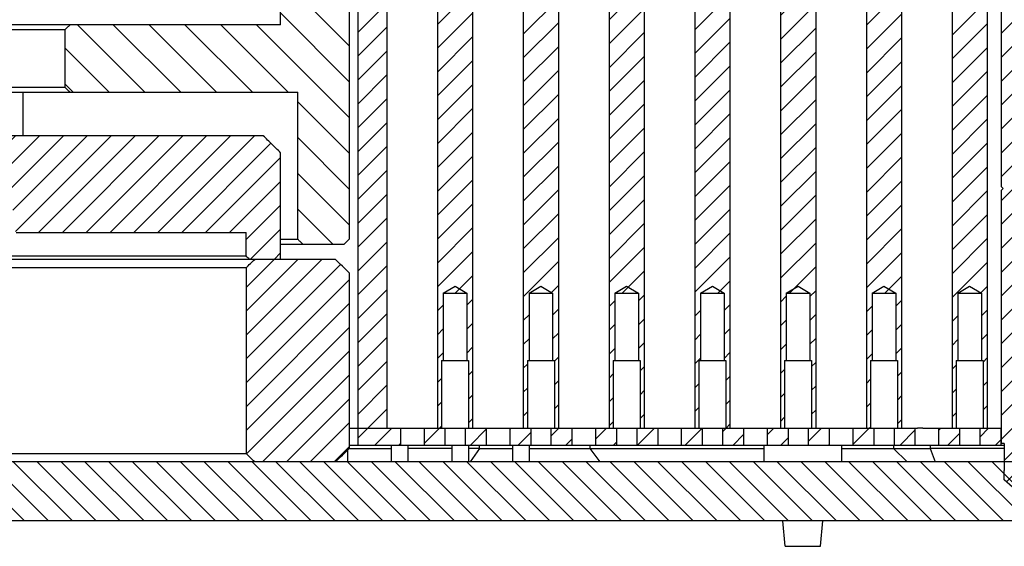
# Model space of a CAD drawing. Extents: x -1809 to 6113, y -4129 to 1471.
# Tile 119 of 197: x 3218 to 3276, y -2824 to -2793. Entities that reach past the tile are written whole.
import ezdxf

# ---------------------------------------------------------------- set-up
doc = ezdxf.new("R2010")
doc.units = 0
doc.linetypes.add('DASHED', pattern=[15, 7, -8])
doc.layers.get('0').update_dxf_attribs({"linetype": 'CONTINUOUS'})
doc.layers.add('1', color=7, linetype='CONTINUOUS')
pattern_1 = [(225, (-1117.57, -6668.1354), (0.70710678, -0.70710678), [])]

# ---------------------------------------------------------------- blocks, each defined once
blk = doc.blocks.new('Z-STACK', base_point=(-660.966, -2918.356))
at = {"linetype": 'CONTINUOUS'}
h = blk.add_hatch(dxfattribs=at)
h.set_pattern_fill('USER', color=1, angle=225, pattern_type=0)
h.set_pattern_definition(pattern_1)
h.paths.add_polyline_path([(3275.681, -2770.393), (3275.931, -2770.143), (3275.931, -2769.243), (3276.081, -2769.243), (3276.081, -2769.093), (3276.081, -2769.043), (3276.081, -2768.093), (3276.081, -2767.476), (3276.581, -2767.043), (3277.081, -2767.476), (3277.081, -2768.343), (3277.081, -2769.043), (3277.081, -2769.093), (3277.081, -2769.243), (3277.231, -2769.243), (3277.231, -2770.143), (3277.481, -2770.393), (3277.481, -2770.543), (3277.281, -2770.543), (3277.231, -2770.543), (3277.231, -2771.343), (3277.231, -2784.243), (3277.131, -2784.343), (3277.231, -2784.443), (3277.231, -2802.743), (3277.131, -2802.843), (3277.231, -2802.943), (3277.231, -2808.359), (3277.231, -2809.159), (3277.231, -2815.343), (3277.231, -2816.143), (3277.231, -2817.043), (3277.231, -2817.943), (3277.081, -2817.943), (3277.081, -2818.043), (3277.081, -2818.543), (3277.081, -2818.993), (3277.081, -2819.043), (3277.081, -2819.793), (3277.081, -2820.11), (3276.581, -2820.543), (3276.081, -2820.11), (3276.081, -2819.543), (3276.081, -2819.043), (3276.081, -2818.743), (3276.081, -2818.543), (3276.081, -2818.043), (3276.081, -2817.943), (3275.931, -2817.943), (3275.931, -2817.043), (3275.931, -2816.143), (3275.931, -2815.343), (3275.931, -2809.159), (3275.931, -2808.359), (3275.931, -2802.943), (3276.031, -2802.843), (3275.931, -2802.743), (3275.931, -2784.443), (3276.031, -2784.343), (3275.931, -2784.243), (3275.931, -2771.343), (3275.931, -2770.543), (3275.881, -2770.543), (3275.681, -2770.543)])
h = blk.add_hatch(dxfattribs=at)
h.set_pattern_fill('USER', color=1, angle=225, pattern_type=0)
h.set_pattern_definition(pattern_1)
h.paths.add_polyline_path([(3238.285, -2771.343), (3238.356, -2771.343), (3239.521, -2771.343), (3239.521, -2817.043), (3237.801, -2817.043), (3237.801, -2774.643), (3237.727, -2774.643), (3237.478, -2774.643), (3237.35, -2774.643), (3237.293, -2774.643), (3237.053, -2774.643), (3236.312, -2774.643), (3236.05, -2774.643), (3235.78, -2774.643), (3233.758, -2774.643), (3233.323, -2774.643), (3233.323, -2771.343), (3237.053, -2771.343), (3237.407, -2771.343), (3237.478, -2771.343)])
h = blk.add_hatch(dxfattribs=at)
h.set_pattern_fill('USER', color=1, angle=225, pattern_type=0)
h.set_pattern_definition(pattern_1)
h.paths.add_polyline_path([(3242.861, -2775.343), (3242.861, -2778.643), (3244.261, -2778.643), (3244.261, -2775.343), (3244.361, -2775.343), (3244.361, -2771.343), (3244.601, -2771.343), (3244.601, -2817.043), (3244.361, -2817.043), (3244.361, -2813.043), (3244.261, -2813.043), (3244.261, -2809.043), (3242.861, -2809.043), (3242.861, -2813.043), (3242.761, -2813.043), (3242.761, -2817.043), (3242.521, -2817.043), (3242.521, -2771.343), (3242.761, -2771.343), (3242.761, -2775.343)])
h = blk.add_hatch(dxfattribs=at)
h.set_pattern_fill('USER', color=1, angle=225, pattern_type=0)
h.set_pattern_definition(pattern_1)
h.paths.add_polyline_path([(3249.681, -2817.043), (3249.681, -2771.343), (3249.441, -2771.343), (3249.441, -2775.343), (3249.341, -2775.343), (3249.341, -2778.643), (3247.941, -2778.643), (3247.941, -2775.343), (3247.841, -2775.343), (3247.841, -2771.343), (3247.601, -2771.343), (3247.601, -2817.043), (3247.841, -2817.043), (3247.841, -2813.043), (3247.941, -2813.043), (3247.941, -2809.043), (3249.341, -2809.043), (3249.341, -2813.043), (3249.441, -2813.043), (3249.441, -2817.043)])
h = blk.add_hatch(dxfattribs=at)
h.set_pattern_fill('USER', color=1, angle=225, pattern_type=0)
h.set_pattern_definition(pattern_1)
h.paths.add_polyline_path([(3254.421, -2809.043), (3254.421, -2813.043), (3254.521, -2813.043), (3254.521, -2817.043), (3254.761, -2817.043), (3254.761, -2771.343), (3254.521, -2771.343), (3254.521, -2775.343), (3254.421, -2775.343), (3254.421, -2778.643), (3253.021, -2778.643), (3253.021, -2775.343), (3252.921, -2775.343), (3252.921, -2771.343), (3252.681, -2771.343), (3252.681, -2817.043), (3252.921, -2817.043), (3252.921, -2813.043), (3253.021, -2813.043), (3253.021, -2809.043)])
h = blk.add_hatch(dxfattribs=at)
h.set_pattern_fill('USER', color=1, angle=225, pattern_type=0)
h.set_pattern_definition(pattern_1)
h.paths.add_polyline_path([(3258.001, -2817.043), (3258.001, -2813.043), (3258.101, -2813.043), (3258.101, -2809.043), (3259.501, -2809.043), (3259.501, -2813.043), (3259.601, -2813.043), (3259.601, -2817.043), (3259.841, -2817.043), (3259.841, -2771.343), (3259.601, -2771.343), (3259.601, -2775.343), (3259.501, -2775.343), (3259.501, -2778.643), (3258.101, -2778.643), (3258.101, -2775.343), (3258.001, -2775.343), (3258.001, -2771.343), (3257.761, -2771.343), (3257.761, -2817.043)])
h = blk.add_hatch(dxfattribs=at)
h.set_pattern_fill('USER', color=1, angle=225, pattern_type=0)
h.set_pattern_definition(pattern_1)
h.paths.add_polyline_path([(3264.581, -2809.043), (3264.581, -2813.043), (3264.681, -2813.043), (3264.681, -2817.043), (3264.921, -2817.043), (3264.921, -2771.343), (3264.681, -2771.343), (3264.681, -2775.343), (3264.581, -2775.343), (3264.581, -2778.643), (3263.181, -2778.643), (3263.181, -2775.343), (3263.081, -2775.343), (3263.081, -2771.343), (3262.841, -2771.343), (3262.841, -2817.043), (3263.081, -2817.043), (3263.081, -2813.043), (3263.181, -2813.043), (3263.181, -2809.043)])
h = blk.add_hatch(dxfattribs=at)
h.set_pattern_fill('USER', color=1, angle=225, pattern_type=0)
h.set_pattern_definition(pattern_1)
h.paths.add_polyline_path([(3268.161, -2817.043), (3267.921, -2817.043), (3267.921, -2771.343), (3268.161, -2771.343), (3268.161, -2775.343), (3268.261, -2775.343), (3268.261, -2778.643), (3269.661, -2778.643), (3269.661, -2775.343), (3269.761, -2775.343), (3269.761, -2771.343), (3270.001, -2771.343), (3270.001, -2817.043), (3269.761, -2817.043), (3269.761, -2813.043), (3269.661, -2813.043), (3269.661, -2809.043), (3268.261, -2809.043), (3268.261, -2813.043), (3268.161, -2813.043)])
h = blk.add_hatch(dxfattribs=at)
h.set_pattern_fill('USER', color=1, angle=225, pattern_type=0)
h.set_pattern_definition(pattern_1)
h.paths.add_polyline_path([(3275.081, -2817.043), (3275.081, -2771.343), (3274.841, -2771.343), (3274.841, -2775.343), (3274.741, -2775.343), (3274.741, -2778.643), (3273.341, -2778.643), (3273.341, -2775.343), (3273.241, -2775.343), (3273.241, -2771.343), (3273.001, -2771.343), (3273.001, -2817.043), (3273.241, -2817.043), (3273.241, -2813.043), (3273.341, -2813.043), (3273.341, -2809.043), (3274.741, -2809.043), (3274.741, -2813.043), (3274.841, -2813.043), (3274.841, -2817.043)])
h = blk.add_hatch(dxfattribs=at)
h.set_pattern_fill('USER', color=4, scale=1.5, angle=135, pattern_type=0)
h.set_pattern_definition([(135, (-1117.57, -6668.1354), (-1.06066017, -1.06066017), [])])
edge = h.paths.add_edge_path()
edge.add_line((3236.987, -2776.143), (3236.312, -2776.143))
edge.add_line((3236.312, -2776.143), (3236.05, -2776.143))
edge.add_line((3236.05, -2776.143), (3235.78, -2776.143))
edge.add_line((3235.78, -2776.143), (3233.758, -2776.143))
edge.add_line((3233.758, -2776.143), (3233.527, -2776.143))
edge.add_spline(control_points=[(3233.527, -2776.143), (3233.476, -2776.193), (3233.374, -2776.293), (3233.272, -2776.393), (3233.221, -2776.443)], knot_values=[0, 0, 0, 0, 0.214121, 0.428241, 0.428241, 0.428241, 0.428241], degree=3, periodic=0)
edge.add_line((3233.221, -2776.443), (3233.221, -2793.143))
edge.add_line((3233.221, -2793.143), (3220.754, -2793.143))
edge.add_spline(control_points=[(3220.754, -2793.143), (3220.703, -2793.193), (3220.6, -2793.293), (3220.497, -2793.393), (3220.446, -2793.443)], knot_values=[0, 0, 0, 0, 0.214881, 0.429761, 0.429761, 0.429761, 0.429761], degree=3, periodic=0)
edge.add_line((3220.446, -2793.443), (3220.446, -2796.843))
edge.add_spline(control_points=[(3220.446, -2796.843), (3220.497, -2796.893), (3220.6, -2796.993), (3220.703, -2797.093), (3220.754, -2797.143)], knot_values=[0, 0, 0, 0, 0.214881, 0.429761, 0.429761, 0.429761, 0.429761], degree=3, periodic=0)
edge.add_line((3220.754, -2797.143), (3234.24, -2797.143))
edge.add_line((3234.24, -2797.143), (3234.24, -2805.843))
edge.add_spline(control_points=[(3234.24, -2805.843), (3234.291, -2805.893), (3234.392, -2805.993), (3234.494, -2806.093), (3234.545, -2806.143)], knot_values=[0, 0, 0, 0, 0.214074, 0.428148, 0.428148, 0.428148, 0.428148], degree=3, periodic=0)
edge.add_line((3234.545, -2806.143), (3236.987, -2806.143))
edge.add_spline(control_points=[(3236.987, -2806.143), (3237.038, -2806.093), (3237.14, -2805.993), (3237.242, -2805.893), (3237.293, -2805.843)], knot_values=[0, 0, 0, 0, 0.213956, 0.427912, 0.427912, 0.427912, 0.427912], degree=3, periodic=0)
edge.add_line((3237.293, -2805.843), (3237.293, -2776.443))
edge.add_spline(control_points=[(3237.293, -2776.443), (3237.242, -2776.393), (3237.14, -2776.293), (3237.038, -2776.193), (3236.987, -2776.143)], knot_values=[0, 0, 0, 0, 0.213956, 0.427912, 0.427912, 0.427912, 0.427912], degree=3, periodic=0)
h = blk.add_hatch(dxfattribs=at)
h.set_pattern_fill('USER', color=1, angle=-135, pattern_type=0)
h.set_pattern_definition([(-135, (-1117.57, -6668.1354), (0.70710678, -0.70710678), [])])
edge = h.paths.add_edge_path()
edge.add_line((3205.163, -2799.723), (3209.496, -2799.723))
edge.add_line((3209.496, -2799.723), (3209.708, -2799.723))
edge.add_line((3209.708, -2799.723), (3209.834, -2799.723))
edge.add_line((3209.834, -2799.723), (3210.345, -2799.723))
edge.add_line((3210.345, -2799.723), (3232.202, -2799.723))
edge.add_spline(control_points=[(3232.202, -2799.723), (3232.372, -2799.89), (3232.712, -2800.223), (3233.051, -2800.556), (3233.221, -2800.723)], knot_values=[0, 0, 0, 0, 0.713839, 1.427679, 1.427679, 1.427679, 1.427679], degree=3, periodic=0)
edge.add_line((3233.221, -2800.723), (3233.221, -2807.043))
edge.add_line((3233.221, -2807.043), (3231.693, -2807.043))
edge.add_line((3231.693, -2807.043), (3231.387, -2807.043))
edge.add_spline(control_points=[(3231.387, -2807.043), (3231.353, -2807.01), (3231.285, -2806.943), (3231.217, -2806.876), (3231.183, -2806.843)], knot_values=[0, 0, 0, 0, 0.142814, 0.285629, 0.285629, 0.285629, 0.285629], degree=3, periodic=0)
edge.add_line((3231.183, -2806.843), (3231.183, -2805.443))
edge.add_line((3231.183, -2805.443), (3217.571, -2805.443))
edge.add_spline(control_points=[(3217.571, -2805.443), (3217.536, -2805.41), (3217.468, -2805.343), (3217.399, -2805.276), (3217.365, -2805.243)], knot_values=[0, 0, 0, 0, 0.143422, 0.286844, 0.286844, 0.286844, 0.286844], degree=3, periodic=0)
edge.add_line((3217.365, -2805.243), (3217.365, -2803.473))
edge.add_line((3217.365, -2803.473), (3215.816, -2803.473))
edge.add_line((3215.816, -2803.473), (3215.598, -2803.473))
edge.add_spline(control_points=[(3215.598, -2803.473), (3215.558, -2803.439), (3215.477, -2803.372), (3215.395, -2803.306), (3215.354, -2803.273)], knot_values=[0, 0, 0, 0, 0.157716, 0.315429, 0.315429, 0.315429, 0.315429], degree=3, periodic=0)
edge.add_line((3215.354, -2803.273), (3215.354, -2801.973))
edge.add_line((3215.354, -2801.973), (3215.229, -2801.973))
edge.add_line((3215.229, -2801.973), (3215.116, -2801.973))
edge.add_line((3215.116, -2801.973), (3215.105, -2801.973))
edge.add_line((3215.105, -2801.973), (3214.227, -2801.973))
edge.add_line((3214.227, -2801.973), (3214.227, -2800.473))
edge.add_line((3214.227, -2800.473), (3211.805, -2800.473))
edge.add_line((3211.805, -2800.473), (3211.805, -2801.973))
edge.add_line((3211.805, -2801.973), (3210.916, -2801.973))
edge.add_line((3210.916, -2801.973), (3210.804, -2801.973))
edge.add_line((3210.804, -2801.973), (3210.678, -2801.973))
edge.add_line((3210.678, -2801.973), (3210.678, -2803.273))
edge.add_spline(control_points=[(3210.678, -2803.273), (3210.637, -2803.306), (3210.556, -2803.372), (3210.475, -2803.439), (3210.434, -2803.473)], knot_values=[0, 0, 0, 0, 0.157713, 0.315429, 0.315429, 0.315429, 0.315429], degree=3, periodic=0)
edge.add_line((3210.434, -2803.473), (3210.216, -2803.473))
edge.add_line((3210.216, -2803.473), (3210.145, -2803.473))
edge.add_line((3210.145, -2803.473), (3209.916, -2803.473))
edge.add_line((3209.916, -2803.473), (3208.345, -2803.473))
edge.add_line((3208.345, -2803.473), (3207.729, -2803.473))
edge.add_line((3207.729, -2803.473), (3207.017, -2803.473))
edge.add_line((3207.017, -2803.473), (3206.758, -2803.473))
edge.add_line((3206.758, -2803.473), (3206.345, -2803.473))
edge.add_line((3206.345, -2803.473), (3205.217, -2803.473))
edge.add_line((3205.217, -2803.473), (3205.163, -2803.473))
edge.add_spline(control_points=[(3205.163, -2803.473), (3205.128, -2803.44), (3205.058, -2803.373), (3204.989, -2803.306), (3204.954, -2803.273)], knot_values=[0, 0, 0, 0, 0.144383, 0.288766, 0.288766, 0.288766, 0.288766], degree=3, periodic=0)
edge.add_line((3204.954, -2803.273), (3204.954, -2799.923))
edge.add_spline(control_points=[(3204.954, -2799.923), (3204.989, -2799.89), (3205.058, -2799.823), (3205.128, -2799.756), (3205.163, -2799.723)], knot_values=[0, 0, 0, 0, 0.144383, 0.288766, 0.288766, 0.288766, 0.288766], degree=3, periodic=0)
h = blk.add_hatch(dxfattribs=at)
h.set_pattern_fill('USER', color=5, angle=225, pattern_type=0)
h.set_pattern_definition(pattern_1)
edge = h.paths.add_edge_path()
edge.add_line((3233.221, -2807.043), (3233.017, -2807.043))
edge.add_line((3233.017, -2807.043), (3231.693, -2807.043))
edge.add_spline(control_points=[(3231.693, -2807.043), (3231.608, -2807.126), (3231.438, -2807.293), (3231.268, -2807.46), (3231.183, -2807.543)], knot_values=[0, 0, 0, 0, 0.357023, 0.714046, 0.714046, 0.714046, 0.714046], degree=3, periodic=0)
edge.add_line((3231.183, -2807.543), (3231.183, -2818.543))
edge.add_spline(control_points=[(3231.183, -2818.543), (3231.268, -2818.626), (3231.438, -2818.793), (3231.608, -2818.96), (3231.693, -2819.043)], knot_values=[0, 0, 0, 0, 0.357023, 0.714046, 0.714046, 0.714046, 0.714046], degree=3, periodic=0)
edge.add_line((3231.693, -2819.043), (3236.479, -2819.043))
edge.add_spline(control_points=[(3236.479, -2819.043), (3236.614, -2818.91), (3236.886, -2818.643), (3237.157, -2818.376), (3237.293, -2818.243)], knot_values=[0, 0, 0, 0, 0.570578, 1.141156, 1.141156, 1.141156, 1.141156], degree=3, periodic=0)
edge.add_line((3237.293, -2818.243), (3237.293, -2807.843))
edge.add_spline(control_points=[(3237.293, -2807.843), (3237.157, -2807.71), (3236.886, -2807.443), (3236.614, -2807.176), (3236.479, -2807.043)], knot_values=[0, 0, 0, 0, 0.570578, 1.141156, 1.141156, 1.141156, 1.141156], degree=3, periodic=0)
edge.add_line((3236.479, -2807.043), (3233.221, -2807.043))
h = blk.add_hatch(dxfattribs=at)
h.set_pattern_fill('USER', color=1, angle=225, pattern_type=0)
h.set_pattern_definition(pattern_1)
h.paths.add_polyline_path([(3240.321, -2818.043), (3240.321, -2817.043), (3239.521, -2817.043), (3237.801, -2817.043), (3237.801, -2818.043)])
h = blk.add_hatch(dxfattribs=at)
h.set_pattern_fill('USER', color=1, angle=225, pattern_type=0)
h.set_pattern_definition(pattern_1)
h.paths.add_polyline_path([(3242.961, -2817.043), (3242.961, -2818.043), (3241.721, -2818.043), (3241.721, -2817.043), (3242.521, -2817.043), (3242.761, -2817.043)])
h = blk.add_hatch(dxfattribs=at)
h.set_pattern_fill('USER', color=1, angle=225, pattern_type=0)
h.set_pattern_definition(pattern_1)
h.paths.add_polyline_path([(3245.401, -2818.043), (3244.161, -2818.043), (3244.161, -2817.043), (3244.361, -2817.043), (3244.601, -2817.043), (3245.401, -2817.043)])
h = blk.add_hatch(dxfattribs=at)
h.set_pattern_fill('USER', color=1, angle=225, pattern_type=0)
h.set_pattern_definition(pattern_1)
h.paths.add_polyline_path([(3248.041, -2817.043), (3248.041, -2818.043), (3246.801, -2818.043), (3246.801, -2817.043), (3247.601, -2817.043), (3247.841, -2817.043)])
h = blk.add_hatch(dxfattribs=at)
h.set_pattern_fill('USER', color=1, angle=225, pattern_type=0)
h.set_pattern_definition(pattern_1)
h.paths.add_polyline_path([(3250.481, -2818.043), (3249.241, -2818.043), (3249.241, -2817.043), (3249.441, -2817.043), (3249.681, -2817.043), (3250.481, -2817.043)])
h = blk.add_hatch(dxfattribs=at)
h.set_pattern_fill('USER', color=1, angle=225, pattern_type=0)
h.set_pattern_definition(pattern_1)
h.paths.add_polyline_path([(3252.681, -2817.043), (3252.921, -2817.043), (3253.121, -2817.043), (3253.121, -2818.043), (3251.881, -2818.043), (3251.881, -2817.043)])
h = blk.add_hatch(dxfattribs=at)
h.set_pattern_fill('USER', color=1, angle=225, pattern_type=0)
h.set_pattern_definition(pattern_1)
h.paths.add_polyline_path([(3254.521, -2817.043), (3254.761, -2817.043), (3255.561, -2817.043), (3255.561, -2818.043), (3254.321, -2818.043), (3254.321, -2817.043)])
h = blk.add_hatch(dxfattribs=at)
h.set_pattern_fill('USER', color=1, angle=225, pattern_type=0)
h.set_pattern_definition(pattern_1)
h.paths.add_polyline_path([(3258.201, -2818.043), (3256.961, -2818.043), (3256.961, -2817.043), (3257.761, -2817.043), (3258.001, -2817.043), (3258.201, -2817.043)])
h = blk.add_hatch(dxfattribs=at)
h.set_pattern_fill('USER', color=1, angle=225, pattern_type=0)
h.set_pattern_definition(pattern_1)
h.paths.add_polyline_path([(3260.641, -2817.043), (3260.641, -2818.043), (3259.401, -2818.043), (3259.401, -2817.043), (3259.601, -2817.043), (3259.841, -2817.043)])
h = blk.add_hatch(dxfattribs=at)
h.set_pattern_fill('USER', color=1, angle=225, pattern_type=0)
h.set_pattern_definition(pattern_1)
h.paths.add_polyline_path([(3263.281, -2818.043), (3262.041, -2818.043), (3262.041, -2817.043), (3262.841, -2817.043), (3263.081, -2817.043), (3263.281, -2817.043)])
h = blk.add_hatch(dxfattribs=at)
h.set_pattern_fill('USER', color=1, angle=225, pattern_type=0)
h.set_pattern_definition(pattern_1)
h.paths.add_polyline_path([(3265.721, -2818.043), (3265.721, -2817.043), (3264.921, -2817.043), (3264.681, -2817.043), (3264.481, -2817.043), (3264.481, -2818.043)])
h = blk.add_hatch(dxfattribs=at)
h.set_pattern_fill('USER', color=1, angle=225, pattern_type=0)
h.set_pattern_definition(pattern_1)
h.paths.add_polyline_path([(3267.121, -2818.043), (3268.361, -2818.043), (3268.361, -2817.043), (3268.161, -2817.043), (3267.921, -2817.043), (3267.121, -2817.043)])
h = blk.add_hatch(dxfattribs=at)
h.set_pattern_fill('USER', color=1, angle=225, pattern_type=0)
h.set_pattern_definition(pattern_1)
h.paths.add_polyline_path([(3270.801, -2818.043), (3269.835, -2818.043), (3269.561, -2818.043), (3269.561, -2817.043), (3269.761, -2817.043), (3270.001, -2817.043), (3270.801, -2817.043)])
h = blk.add_hatch(dxfattribs=at)
h.set_pattern_fill('USER', color=1, angle=225, pattern_type=0)
h.set_pattern_definition(pattern_1)
h.paths.add_polyline_path([(3273.441, -2817.043), (3273.441, -2818.043), (3272.201, -2818.043), (3272.201, -2817.043), (3273.001, -2817.043), (3273.241, -2817.043)])
h = blk.add_hatch(dxfattribs=at)
h.set_pattern_fill('USER', color=1, angle=225, pattern_type=0)
h.set_pattern_definition(pattern_1)
h.paths.add_polyline_path([(3275.881, -2817.043), (3275.881, -2818.043), (3274.641, -2818.043), (3274.641, -2817.043), (3274.841, -2817.043), (3275.081, -2817.043)])
h = blk.add_hatch(dxfattribs=at)
h.set_pattern_fill('USER', color=3, angle=135, pattern_type=0)
h.set_pattern_definition([(135, (-1117.57, -6668.1354), (-0.70710678, -0.70710678), [])])
h.paths.add_polyline_path([(3010.9, -2819.043), (3010.497, -2819.043), (3009.59, -2819.043), (3009.59, -2822.543), (3287.032, -2822.543), (3287.032, -2819.043), (3286.126, -2819.043), (3285.723, -2819.043), (3282.161, -2819.043), (3281.161, -2819.043), (3280.779, -2819.043), (3279.993, -2819.043), (3279.621, -2819.043), (3279.521, -2819.043), (3279.499, -2819.043), (3278.921, -2819.043), (3278.621, -2819.043), (3277.081, -2819.043), (3276.993, -2819.043), (3276.503, -2819.043), (3276.081, -2819.043), (3274.819, -2819.043), (3273.711, -2819.043), (3273.011, -2819.043), (3272.809, -2819.043), (3272.452, -2819.043), (3272.255, -2819.043), (3272.002, -2819.043), (3270.335, -2819.043), (3266.457, -2819.043), (3266.052, -2819.043), (3265.332, -2819.043), (3264.907, -2819.043), (3264.877, -2819.043), (3264.157, -2819.043), (3263.436, -2819.043), (3263.407, -2819.043), (3262.982, -2819.043), (3262.261, -2819.043), (3261.857, -2819.043), (3252.163, -2819.043), (3251.88, -2819.043), (3244.655, -2819.043), (3244.45, -2819.043), (3244.166, -2819.043), (3243.24, -2819.043), (3240.4, -2819.043), (3240.116, -2819.043), (3236.479, -2819.043), (3231.693, -2819.043), (3220.517, -2819.043), (3218.964, -2819.043), (3210.397, -2819.043), (3209.895, -2819.043), (3205.998, -2819.043), (3205.508, -2819.043), (3201.007, -2819.043), (3197.479, -2819.043), (3195.615, -2819.043), (3195.412, -2819.043), (3192.407, -2819.043), (3192.191, -2819.043), (3156.63, -2819.043), (3156.629, -2819.043), (3152.379, -2819.043), (3151.914, -2819.043), (3151.909, -2819.043), (3148.311, -2819.043), (3139.994, -2819.043), (3139.993, -2819.043), (3104.432, -2819.043), (3104.216, -2819.043), (3101.211, -2819.043), (3101.008, -2819.043), (3099.144, -2819.043), (3095.616, -2819.043), (3091.114, -2819.043), (3090.625, -2819.043), (3086.728, -2819.043), (3086.226, -2819.043), (3077.658, -2819.043), (3076.106, -2819.043), (3064.93, -2819.043), (3060.144, -2819.043), (3056.223, -2819.043), (3052.456, -2819.043), (3052.173, -2819.043), (3044.743, -2819.043), (3044.46, -2819.043), (3027.334, -2819.043), (3026.334, -2819.043), (3026.288, -2819.043), (3024.621, -2819.043), (3024.368, -2819.043), (3024.171, -2819.043), (3023.814, -2819.043), (3023.611, -2819.043), (3020.566, -2819.043), (3020.119, -2819.043), (3019.63, -2819.043), (3017.124, -2819.043), (3016.63, -2819.043)])
at = {"color": 7, "linetype": 'CONTINUOUS'}
for p, q in [((3239.521, -2771.343), (3239.521, -2817.043)), ((3242.521, -2771.343), (3242.521, -2817.043)), ((3244.601, -2771.343), (3244.601, -2817.043)), ((3247.601, -2771.343), (3247.601, -2817.043)), ((3249.681, -2771.343), (3249.681, -2817.043)), ((3252.681, -2771.343), (3252.681, -2817.043)), ((3254.761, -2771.343), (3254.761, -2817.043)), ((3257.761, -2771.343), (3257.761, -2817.043)), ((3259.841, -2771.343), (3259.841, -2817.043)), ((3262.841, -2771.343), (3262.841, -2817.043)), ((3264.921, -2771.343), (3264.921, -2817.043)), ((3267.921, -2771.343), (3267.921, -2817.043)), ((3270.001, -2771.343), (3270.001, -2817.043)), ((3273.001, -2771.343), (3273.001, -2817.043)), ((3275.081, -2771.343), (3275.081, -2817.043)), ((3237.801, -2774.643), (3237.801, -2817.043)), ((3275.931, -2802.743), (3275.931, -2784.443)), ((3232.202, -2799.723), (3210.345, -2799.723)), ((3233.221, -2807.043), (3233.221, -2800.723)), ((3276.031, -2802.843), (3275.931, -2802.743)), ((3276.031, -2802.843), (3275.931, -2802.943)), ((3275.931, -2808.359), (3275.931, -2802.943)), ((3217.571, -2805.443), (3231.183, -2805.443)), ((3231.183, -2806.843), (3231.183, -2805.443)), ((3211.159, -2806.843), (3231.183, -2806.843)), ((3218.964, -2807.043), (3211.301, -2807.043)), ((3220.517, -2807.043), (3218.964, -2807.043)), ((3231.387, -2807.043), (3220.517, -2807.043)), ((3231.693, -2807.043), (3231.387, -2807.043)), ((3233.221, -2807.043), (3231.693, -2807.043)), ((3275.931, -2809.159), (3275.931, -2808.359)), ((3242.861, -2809.043), (3244.261, -2809.043)), ((3242.861, -2809.043), (3242.861, -2813.043)), ((3244.261, -2809.043), (3244.261, -2813.043)), ((3247.941, -2809.043), (3249.341, -2809.043)), ((3247.941, -2809.043), (3247.941, -2813.043)), ((3249.341, -2809.043), (3249.341, -2813.043)), ((3253.021, -2809.043), (3254.421, -2809.043)), ((3253.021, -2809.043), (3253.021, -2813.043)), ((3254.421, -2809.043), (3254.421, -2813.043)), ((3258.101, -2809.043), (3259.501, -2809.043)), ((3258.101, -2809.043), (3258.101, -2813.043)), ((3259.501, -2809.043), (3259.501, -2813.043)), ((3263.181, -2809.043), (3264.581, -2809.043)), ((3263.181, -2809.043), (3263.181, -2813.043)), ((3264.581, -2809.043), (3264.581, -2813.043)), ((3268.261, -2809.043), (3269.661, -2809.043)), ((3268.261, -2809.043), (3268.261, -2813.043)), ((3269.661, -2809.043), (3269.661, -2813.043)), ((3273.341, -2809.043), (3273.341, -2813.043)), ((3273.341, -2809.043), (3274.741, -2809.043)), ((3274.741, -2809.043), (3274.741, -2813.043)), ((3275.931, -2815.343), (3275.931, -2809.159)), ((3242.761, -2813.043), (3242.861, -2813.043)), ((3242.761, -2813.043), (3242.761, -2817.043)), ((3242.861, -2813.043), (3243.561, -2813.043)), ((3243.561, -2813.043), (3244.261, -2813.043)), ((3244.261, -2813.043), (3244.361, -2813.043)), ((3244.361, -2813.043), (3244.361, -2817.043)), ((3247.841, -2813.043), (3247.941, -2813.043)), ((3247.841, -2813.043), (3247.841, -2817.043)), ((3247.941, -2813.043), (3248.641, -2813.043)), ((3248.641, -2813.043), (3249.341, -2813.043)), ((3249.341, -2813.043), (3249.441, -2813.043)), ((3249.441, -2813.043), (3249.441, -2817.043)), ((3252.921, -2813.043), (3253.021, -2813.043)), ((3252.921, -2813.043), (3252.921, -2817.043)), ((3253.021, -2813.043), (3253.721, -2813.043)), ((3253.721, -2813.043), (3254.421, -2813.043)), ((3254.421, -2813.043), (3254.521, -2813.043)), ((3254.521, -2813.043), (3254.521, -2817.043)), ((3258.001, -2813.043), (3258.101, -2813.043)), ((3258.001, -2813.043), (3258.001, -2817.043)), ((3258.101, -2813.043), (3258.801, -2813.043)), ((3258.801, -2813.043), (3259.501, -2813.043)), ((3259.501, -2813.043), (3259.601, -2813.043)), ((3259.601, -2813.043), (3259.601, -2817.043)), ((3263.081, -2813.043), (3263.181, -2813.043)), ((3263.081, -2813.043), (3263.081, -2817.043)), ((3263.181, -2813.043), (3263.881, -2813.043)), ((3263.881, -2813.043), (3264.581, -2813.043)), ((3264.581, -2813.043), (3264.681, -2813.043)), ((3264.681, -2813.043), (3264.681, -2817.043)), ((3268.161, -2813.043), (3268.161, -2817.043)), ((3268.161, -2813.043), (3268.261, -2813.043)), ((3268.261, -2813.043), (3268.961, -2813.043)), ((3268.961, -2813.043), (3269.661, -2813.043)), ((3269.661, -2813.043), (3269.761, -2813.043)), ((3269.761, -2813.043), (3269.761, -2817.043)), ((3273.241, -2813.043), (3273.241, -2817.043)), ((3273.241, -2813.043), (3273.341, -2813.043)), ((3273.341, -2813.043), (3274.041, -2813.043)), ((3274.041, -2813.043), (3274.741, -2813.043)), ((3274.741, -2813.043), (3274.841, -2813.043)), ((3274.841, -2813.043), (3274.841, -2817.043)), ((3275.931, -2816.143), (3275.931, -2815.343)), ((3275.931, -2817.043), (3275.931, -2816.143)), ((3237.293, -2817.043), (3237.801, -2817.043)), ((3237.293, -2817.043), (3237.801, -2817.043)), ((3237.801, -2817.043), (3239.521, -2817.043)), ((3237.801, -2817.043), (3239.521, -2817.043)), ((3237.801, -2817.043), (3237.801, -2818.043)), ((3239.521, -2817.043), (3240.321, -2817.043)), ((3240.321, -2817.043), (3240.321, -2818.043)), ((3240.321, -2817.043), (3241.021, -2817.043)), ((3241.021, -2817.043), (3241.721, -2817.043)), ((3241.721, -2817.043), (3242.521, -2817.043)), ((3241.721, -2817.043), (3241.721, -2818.043)), ((3242.521, -2817.043), (3242.761, -2817.043)), ((3242.521, -2817.043), (3242.761, -2817.043)), ((3242.761, -2817.043), (3242.961, -2817.043)), ((3242.961, -2817.043), (3243.561, -2817.043)), ((3242.961, -2817.043), (3242.961, -2818.043)), ((3243.561, -2817.043), (3244.161, -2817.043)), ((3244.161, -2817.043), (3244.361, -2817.043)), ((3244.161, -2817.043), (3244.161, -2818.043)), ((3244.361, -2817.043), (3244.601, -2817.043)), ((3244.361, -2817.043), (3244.601, -2817.043)), ((3244.601, -2817.043), (3245.401, -2817.043)), ((3245.401, -2817.043), (3245.401, -2818.043)), ((3245.401, -2817.043), (3246.101, -2817.043)), ((3246.101, -2817.043), (3246.801, -2817.043)), ((3246.801, -2817.043), (3246.801, -2818.043)), ((3246.801, -2817.043), (3247.601, -2817.043)), ((3247.601, -2817.043), (3247.841, -2817.043)), ((3247.601, -2817.043), (3247.841, -2817.043)), ((3247.841, -2817.043), (3248.041, -2817.043)), ((3248.041, -2817.043), (3248.641, -2817.043)), ((3248.041, -2817.043), (3248.041, -2818.043)), ((3248.641, -2817.043), (3249.241, -2817.043)), ((3249.241, -2817.043), (3249.241, -2818.043)), ((3249.241, -2817.043), (3249.441, -2817.043)), ((3249.441, -2817.043), (3249.681, -2817.043)), ((3249.441, -2817.043), (3249.681, -2817.043)), ((3249.681, -2817.043), (3250.481, -2817.043)), ((3250.481, -2817.043), (3250.481, -2818.043)), ((3250.481, -2817.043), (3251.181, -2817.043)), ((3251.181, -2817.043), (3251.881, -2817.043)), ((3251.881, -2817.043), (3252.681, -2817.043)), ((3251.881, -2817.043), (3251.881, -2818.043)), ((3252.681, -2817.043), (3252.921, -2817.043)), ((3252.681, -2817.043), (3252.921, -2817.043)), ((3252.921, -2817.043), (3253.121, -2817.043)), ((3253.121, -2817.043), (3253.721, -2817.043)), ((3253.121, -2817.043), (3253.121, -2818.043)), ((3253.721, -2817.043), (3254.321, -2817.043)), ((3254.321, -2817.043), (3254.521, -2817.043)), ((3254.321, -2817.043), (3254.321, -2818.043)), ((3254.521, -2817.043), (3254.761, -2817.043)), ((3254.521, -2817.043), (3254.761, -2817.043)), ((3254.761, -2817.043), (3255.561, -2817.043)), ((3255.561, -2817.043), (3256.261, -2817.043)), ((3255.561, -2817.043), (3255.561, -2818.043)), ((3256.261, -2817.043), (3256.961, -2817.043)), ((3256.961, -2817.043), (3257.761, -2817.043)), ((3256.961, -2817.043), (3256.961, -2818.043)), ((3257.761, -2817.043), (3258.001, -2817.043)), ((3257.761, -2817.043), (3258.001, -2817.043)), ((3258.001, -2817.043), (3258.201, -2817.043)), ((3258.201, -2817.043), (3258.201, -2818.043)), ((3258.201, -2817.043), (3258.801, -2817.043)), ((3258.801, -2817.043), (3259.401, -2817.043)), ((3259.401, -2817.043), (3259.401, -2818.043)), ((3259.401, -2817.043), (3259.601, -2817.043)), ((3259.601, -2817.043), (3259.841, -2817.043)), ((3259.601, -2817.043), (3259.841, -2817.043)), ((3259.841, -2817.043), (3260.641, -2817.043)), ((3260.641, -2817.043), (3261.341, -2817.043)), ((3260.641, -2817.043), (3260.641, -2818.043)), ((3261.341, -2817.043), (3262.041, -2817.043)), ((3262.041, -2817.043), (3262.841, -2817.043)), ((3262.041, -2817.043), (3262.041, -2818.043)), ((3262.841, -2817.043), (3263.081, -2817.043)), ((3262.841, -2817.043), (3263.081, -2817.043)), ((3263.081, -2817.043), (3263.281, -2817.043)), ((3263.281, -2817.043), (3263.281, -2818.043)), ((3263.281, -2817.043), (3263.881, -2817.043)), ((3263.881, -2817.043), (3264.481, -2817.043)), ((3264.481, -2817.043), (3264.481, -2818.043)), ((3264.481, -2817.043), (3264.681, -2817.043)), ((3264.681, -2817.043), (3264.921, -2817.043)), ((3264.681, -2817.043), (3264.921, -2817.043)), ((3264.921, -2817.043), (3265.721, -2817.043)), ((3265.721, -2817.043), (3266.421, -2817.043)), ((3265.721, -2817.043), (3265.721, -2818.043)), ((3266.421, -2817.043), (3266.697, -2817.043)), ((3266.697, -2817.043), (3267.121, -2817.043)), ((3267.121, -2817.043), (3267.121, -2818.043)), ((3267.121, -2817.043), (3267.921, -2817.043)), ((3267.921, -2817.043), (3268.161, -2817.043)), ((3267.921, -2817.043), (3268.161, -2817.043)), ((3268.161, -2817.043), (3268.361, -2817.043)), ((3268.361, -2817.043), (3268.361, -2818.043)), ((3268.361, -2817.043), (3268.535, -2817.043)), ((3268.535, -2817.043), (3268.878, -2817.043)), ((3268.878, -2817.043), (3268.961, -2817.043)), ((3268.961, -2817.043), (3268.962, -2817.043)), ((3268.962, -2817.043), (3269.535, -2817.043)), ((3269.535, -2817.043), (3269.561, -2817.043)), ((3269.561, -2817.043), (3269.761, -2817.043)), ((3269.561, -2817.043), (3269.561, -2818.043)), ((3269.761, -2817.043), (3270.001, -2817.043)), ((3269.761, -2817.043), (3270.001, -2817.043)), ((3270.001, -2817.043), (3270.801, -2817.043)), ((3270.801, -2817.043), (3270.801, -2818.043)), ((3270.801, -2817.043), (3270.858, -2817.043)), ((3270.858, -2817.043), (3270.959, -2817.043)), ((3271.162, -2817.043), (3270.959, -2817.043)), ((3271.263, -2817.043), (3271.162, -2817.043)), ((3271.263, -2817.043), (3271.501, -2817.043)), ((3271.501, -2817.043), (3272.201, -2817.043)), ((3272.201, -2817.043), (3273.001, -2817.043)), ((3272.201, -2817.043), (3272.201, -2818.043)), ((3273.001, -2817.043), (3273.241, -2817.043)), ((3273.001, -2817.043), (3273.241, -2817.043)), ((3273.241, -2817.043), (3273.441, -2817.043)), ((3273.441, -2817.043), (3274.041, -2817.043)), ((3273.441, -2817.043), (3273.441, -2818.043)), ((3274.041, -2817.043), (3274.641, -2817.043)), ((3274.641, -2817.043), (3274.841, -2817.043)), ((3274.641, -2817.043), (3274.641, -2818.043)), ((3274.841, -2817.043), (3275.081, -2817.043)), ((3274.841, -2817.043), (3275.081, -2817.043)), ((3275.081, -2817.043), (3275.881, -2817.043)), ((3275.881, -2817.043), (3275.881, -2818.043)), ((3275.881, -2817.043), (3275.931, -2817.043)), ((3275.931, -2817.943), (3275.931, -2817.043)), ((3237.293, -2818.043), (3237.801, -2818.043)), ((3237.801, -2818.043), (3240.321, -2818.043)), ((3239.792, -2819.043), (3239.792, -2818.043)), ((3240.321, -2818.043), (3241.021, -2818.043)), ((3240.792, -2819.043), (3240.792, -2818.043)), ((3241.021, -2818.043), (3241.721, -2818.043)), ((3241.721, -2818.043), (3242.961, -2818.043)), ((3242.961, -2818.043), (3243.561, -2818.043)), ((3243.384, -2819.043), (3243.384, -2818.043)), ((3243.561, -2818.043), (3244.161, -2818.043)), ((3244.161, -2818.043), (3245.401, -2818.043)), ((3244.384, -2819.043), (3244.384, -2818.043)), ((3245.401, -2818.043), (3246.101, -2818.043)), ((3246.101, -2818.043), (3246.801, -2818.043)), ((3246.801, -2818.043), (3248.041, -2818.043)), ((3246.976, -2819.043), (3246.976, -2818.043)), ((3247.976, -2819.043), (3247.976, -2818.043)), ((3248.041, -2818.043), (3248.641, -2818.043)), ((3248.641, -2818.043), (3249.241, -2818.043)), ((3249.241, -2818.043), (3250.481, -2818.043)), ((3250.481, -2818.043), (3251.181, -2818.043)), ((3251.181, -2818.043), (3251.881, -2818.043)), ((3251.881, -2818.043), (3253.121, -2818.043)), ((3253.121, -2818.043), (3253.721, -2818.043)), ((3253.721, -2818.043), (3254.321, -2818.043)), ((3254.321, -2818.043), (3255.561, -2818.043)), ((3255.561, -2818.043), (3256.261, -2818.043)), ((3256.261, -2818.043), (3256.961, -2818.043)), ((3256.961, -2818.043), (3258.201, -2818.043)), ((3258.201, -2818.043), (3258.801, -2818.043)), ((3258.801, -2818.043), (3259.401, -2818.043)), ((3259.401, -2818.043), (3260.641, -2818.043)), ((3260.641, -2818.043), (3261.341, -2818.043)), ((3261.341, -2818.043), (3262.041, -2818.043)), ((3261.857, -2818.043), (3261.857, -2819.043)), ((3261.857, -2818.043), (3261.857, -2819.043)), ((3262.041, -2818.043), (3263.281, -2818.043)), ((3263.281, -2818.043), (3263.881, -2818.043)), ((3263.881, -2818.043), (3264.481, -2818.043)), ((3264.481, -2818.043), (3265.721, -2818.043)), ((3265.721, -2818.043), (3266.421, -2818.043)), ((3266.421, -2818.043), (3267.121, -2818.043)), ((3266.457, -2818.043), (3266.457, -2819.043)), ((3266.457, -2818.043), (3266.457, -2819.043)), ((3267.121, -2818.043), (3268.361, -2818.043)), ((3268.361, -2818.043), (3268.961, -2818.043)), ((3268.961, -2818.043), (3269.535, -2818.043)), ((3269.535, -2818.043), (3269.535, -2818.243)), ((3269.535, -2818.043), (3269.561, -2818.043)), ((3269.561, -2818.043), (3269.835, -2818.043)), ((3269.835, -2818.043), (3270.801, -2818.043)), ((3270.801, -2818.043), (3271.501, -2818.043)), ((3271.501, -2818.043), (3272.201, -2818.043)), ((3272.201, -2818.043), (3273.441, -2818.043)), ((3273.441, -2818.043), (3274.041, -2818.043)), ((3274.041, -2818.043), (3274.641, -2818.043)), ((3274.641, -2818.043), (3275.881, -2818.043)), ((3275.881, -2818.043), (3276.081, -2818.043)), ((3276.081, -2817.943), (3275.931, -2817.943)), ((3276.081, -2817.943), (3276.081, -2818.043)), ((3276.081, -2818.043), (3276.081, -2818.543)), ((3237.2, -2819.043), (3237.2, -2818.334)), ((3276.081, -2818.543), (3276.081, -2818.743)), ((3218.964, -2819.043), (3210.397, -2819.043)), ((3220.517, -2819.043), (3218.964, -2819.043)), ((3236.479, -2819.043), (3231.693, -2819.043)), ((3240.116, -2819.043), (3236.479, -2819.043)), ((3240.4, -2819.043), (3240.116, -2819.043)), ((3243.24, -2819.043), (3240.4, -2819.043)), ((3244.166, -2819.043), (3243.24, -2819.043)), ((3244.45, -2819.043), (3244.166, -2819.043)), ((3244.655, -2819.043), (3244.45, -2819.043)), ((3251.88, -2819.043), (3244.655, -2819.043)), ((3252.163, -2819.043), (3251.88, -2819.043)), ((3261.857, -2819.043), (3252.163, -2819.043)), ((3262.261, -2819.043), (3261.857, -2819.043)), ((3262.982, -2819.043), (3262.261, -2819.043)), ((3263.407, -2819.043), (3262.982, -2819.043)), ((3263.436, -2819.043), (3263.407, -2819.043)), ((3264.157, -2819.043), (3263.436, -2819.043)), ((3264.877, -2819.043), (3264.157, -2819.043)), ((3264.907, -2819.043), (3264.877, -2819.043)), ((3265.332, -2819.043), (3264.907, -2819.043)), ((3266.052, -2819.043), (3265.332, -2819.043)), ((3266.457, -2819.043), (3266.052, -2819.043)), ((3270.335, -2819.043), (3266.457, -2819.043)), ((3272.002, -2819.043), (3270.335, -2819.043)), ((3272.255, -2819.043), (3272.002, -2819.043)), ((3272.452, -2819.043), (3272.255, -2819.043)), ((3272.809, -2819.043), (3272.452, -2819.043)), ((3273.011, -2819.043), (3272.809, -2819.043)), ((3273.711, -2819.043), (3273.011, -2819.043)), ((3276.081, -2819.043), (3274.819, -2819.043)), ((3276.081, -2818.743), (3276.081, -2819.043)), ((3276.503, -2819.043), (3276.081, -2819.043)), ((3276.081, -2819.043), (3276.081, -2819.543)), ((3276.081, -2820.11), (3276.081, -2819.543)), ((3276.581, -2820.543), (3276.081, -2820.11)), ((3263.107, -2824.043), (3262.975, -2822.543)), ((3265.207, -2824.043), (3265.338, -2822.543)), ((3263.107, -2824.043), (3265.207, -2824.043))]:
    blk.add_line(p, q, dxfattribs=at)
at = {"color": 4, "linetype": 'CONTINUOUS'}
for p, q in [((3233.221, -2793.143), (3233.221, -2776.443)), ((3237.293, -2776.443), (3237.293, -2805.843)), ((3220.446, -2793.443), (3208.644, -2793.443)), ((3220.754, -2793.143), (3208.818, -2793.143)), ((3220.446, -2793.443), (3220.446, -2796.843)), ((3233.221, -2793.143), (3220.754, -2793.143)), ((3208.617, -2796.843), (3220.446, -2796.843)), ((3217.159, -2797.143), (3217.974, -2797.143)), ((3217.974, -2799.723), (3217.974, -2797.143)), ((3217.974, -2797.143), (3220.754, -2797.143)), ((3220.754, -2797.143), (3234.24, -2797.143)), ((3234.24, -2805.843), (3234.24, -2797.143)), ((3233.221, -2805.843), (3234.24, -2805.843)), ((3233.221, -2806.143), (3234.545, -2806.143)), ((3234.545, -2806.143), (3236.987, -2806.143))]:
    blk.add_line(p, q, dxfattribs=at)
at = {"color": 7, "linetype": 'DASHED'}
for p, q in [((3275.931, -2802.743), (3275.931, -2784.443)), ((3276.031, -2802.843), (3275.931, -2802.743)), ((3276.031, -2802.843), (3275.931, -2802.943)), ((3275.931, -2808.359), (3275.931, -2802.943)), ((3220.517, -2807.043), (3218.964, -2807.043)), ((3231.387, -2807.043), (3220.517, -2807.043)), ((3231.693, -2807.043), (3231.387, -2807.043)), ((3275.931, -2809.159), (3275.931, -2808.359)), ((3275.931, -2815.343), (3275.931, -2809.159)), ((3275.931, -2816.143), (3275.931, -2815.343)), ((3275.931, -2817.043), (3275.931, -2816.143)), ((3239.521, -2817.043), (3240.321, -2817.043)), ((3240.321, -2817.043), (3241.021, -2817.043)), ((3241.021, -2817.043), (3241.721, -2817.043)), ((3241.721, -2817.043), (3242.521, -2817.043)), ((3242.761, -2817.043), (3242.961, -2817.043)), ((3242.961, -2817.043), (3243.561, -2817.043)), ((3243.561, -2817.043), (3244.161, -2817.043)), ((3244.161, -2817.043), (3244.361, -2817.043)), ((3244.601, -2817.043), (3245.401, -2817.043)), ((3245.401, -2817.043), (3246.101, -2817.043)), ((3246.101, -2817.043), (3246.801, -2817.043)), ((3246.801, -2817.043), (3247.601, -2817.043)), ((3247.841, -2817.043), (3248.041, -2817.043)), ((3248.041, -2817.043), (3248.641, -2817.043)), ((3248.641, -2817.043), (3249.241, -2817.043)), ((3249.241, -2817.043), (3249.441, -2817.043)), ((3249.681, -2817.043), (3250.481, -2817.043)), ((3250.481, -2817.043), (3251.181, -2817.043)), ((3251.181, -2817.043), (3251.881, -2817.043)), ((3251.881, -2817.043), (3252.681, -2817.043)), ((3252.921, -2817.043), (3253.121, -2817.043)), ((3253.121, -2817.043), (3253.721, -2817.043)), ((3253.721, -2817.043), (3254.321, -2817.043)), ((3254.321, -2817.043), (3254.521, -2817.043)), ((3254.761, -2817.043), (3255.561, -2817.043)), ((3255.561, -2817.043), (3256.261, -2817.043)), ((3256.261, -2817.043), (3256.961, -2817.043)), ((3256.961, -2817.043), (3257.761, -2817.043)), ((3258.001, -2817.043), (3258.201, -2817.043)), ((3258.201, -2817.043), (3258.801, -2817.043)), ((3258.801, -2817.043), (3259.401, -2817.043)), ((3259.401, -2817.043), (3259.601, -2817.043)), ((3259.841, -2817.043), (3260.641, -2817.043)), ((3260.641, -2817.043), (3261.341, -2817.043)), ((3261.341, -2817.043), (3262.041, -2817.043)), ((3262.041, -2817.043), (3262.841, -2817.043)), ((3263.081, -2817.043), (3263.281, -2817.043)), ((3263.281, -2817.043), (3263.881, -2817.043)), ((3263.881, -2817.043), (3264.481, -2817.043)), ((3264.481, -2817.043), (3264.681, -2817.043)), ((3264.921, -2817.043), (3265.721, -2817.043)), ((3265.721, -2817.043), (3266.421, -2817.043)), ((3266.421, -2817.043), (3266.697, -2817.043)), ((3266.697, -2817.043), (3267.121, -2817.043)), ((3267.121, -2817.043), (3267.921, -2817.043)), ((3268.161, -2817.043), (3268.361, -2817.043)), ((3268.361, -2817.043), (3268.535, -2817.043)), ((3268.535, -2817.043), (3268.878, -2817.043)), ((3268.878, -2817.043), (3268.961, -2817.043)), ((3268.961, -2817.043), (3268.962, -2817.043)), ((3268.962, -2817.043), (3269.535, -2817.043)), ((3269.535, -2817.043), (3269.561, -2817.043)), ((3269.561, -2817.043), (3269.761, -2817.043)), ((3270.001, -2817.043), (3270.801, -2817.043)), ((3270.801, -2817.043), (3270.858, -2817.043)), ((3270.858, -2817.043), (3270.959, -2817.043)), ((3271.162, -2817.043), (3270.959, -2817.043)), ((3271.263, -2817.043), (3271.162, -2817.043)), ((3271.263, -2817.043), (3271.501, -2817.043)), ((3271.501, -2817.043), (3272.201, -2817.043)), ((3272.201, -2817.043), (3273.001, -2817.043)), ((3273.241, -2817.043), (3273.441, -2817.043)), ((3273.441, -2817.043), (3274.041, -2817.043)), ((3274.041, -2817.043), (3274.641, -2817.043)), ((3274.641, -2817.043), (3274.841, -2817.043)), ((3275.081, -2817.043), (3275.881, -2817.043)), ((3275.881, -2817.043), (3275.931, -2817.043)), ((3275.931, -2817.943), (3275.931, -2817.043)), ((3276.081, -2817.943), (3275.931, -2817.943)), ((3276.081, -2817.943), (3276.081, -2818.043)), ((3276.081, -2817.943), (3276.081, -2818.043)), ((3276.081, -2818.043), (3276.081, -2818.543)), ((3276.081, -2818.043), (3276.081, -2818.543)), ((3276.081, -2818.543), (3276.081, -2819.043)), ((3276.081, -2818.543), (3276.081, -2818.743)), ((3231.693, -2819.043), (3220.517, -2819.043)), ((3262.261, -2819.043), (3261.857, -2819.043)), ((3262.261, -2819.043), (3261.857, -2819.043)), ((3262.982, -2819.043), (3262.261, -2819.043)), ((3262.982, -2819.043), (3262.261, -2819.043)), ((3263.407, -2819.043), (3262.982, -2819.043)), ((3263.407, -2819.043), (3262.982, -2819.043)), ((3263.436, -2819.043), (3263.407, -2819.043)), ((3263.436, -2819.043), (3263.407, -2819.043)), ((3264.157, -2819.043), (3263.436, -2819.043)), ((3264.157, -2819.043), (3263.436, -2819.043)), ((3264.877, -2819.043), (3264.157, -2819.043)), ((3264.877, -2819.043), (3264.157, -2819.043)), ((3264.907, -2819.043), (3264.877, -2819.043)), ((3264.907, -2819.043), (3264.877, -2819.043)), ((3265.332, -2819.043), (3264.907, -2819.043)), ((3265.332, -2819.043), (3264.907, -2819.043)), ((3266.052, -2819.043), (3265.332, -2819.043)), ((3266.052, -2819.043), (3265.332, -2819.043)), ((3266.457, -2819.043), (3266.052, -2819.043)), ((3266.457, -2819.043), (3266.052, -2819.043)), ((3272.255, -2819.043), (3272.002, -2819.043)), ((3272.452, -2819.043), (3272.255, -2819.043)), ((3273.011, -2819.043), (3272.809, -2819.043)), ((3273.711, -2819.043), (3273.011, -2819.043)), ((3274.819, -2819.043), (3273.711, -2819.043)), ((3276.081, -2818.743), (3276.081, -2819.043)), ((3276.993, -2819.043), (3276.081, -2819.043)), ((3276.081, -2819.043), (3276.081, -2819.543)), ((3276.081, -2819.043), (3276.081, -2819.543)), ((3276.081, -2820.11), (3276.081, -2819.543))]:
    blk.add_line(p, q, dxfattribs=at)
at = {"color": 5, "linetype": 'CONTINUOUS'}
for p, q in [((3231.183, -2807.543), (3148.311, -2807.543)), ((3231.183, -2807.543), (3231.183, -2818.543)), ((3233.017, -2807.043), (3231.693, -2807.043)), ((3233.221, -2807.043), (3233.017, -2807.043)), ((3236.479, -2807.043), (3233.221, -2807.043)), ((3237.293, -2807.843), (3237.293, -2818.243)), ((3148.311, -2818.543), (3231.183, -2818.543)), ((3237.293, -2818.243), (3239.792, -2818.243)), ((3243.384, -2818.243), (3240.792, -2818.243)), ((3245.015, -2818.243), (3244.384, -2818.243)), ((3245.015, -2818.243), (3246.976, -2818.243)), ((3247.976, -2818.243), (3251.564, -2818.243)), ((3251.564, -2818.243), (3261.857, -2818.243)), ((3266.457, -2818.243), (3269.535, -2818.243)), ((3270.335, -2819.043), (3269.535, -2818.243)), ((3269.535, -2818.243), (3271.696, -2818.243)), ((3276.081, -2818.243), (3271.696, -2818.243)), ((3231.693, -2819.043), (3220.517, -2819.043)), ((3236.479, -2819.043), (3231.693, -2819.043)), ((3274.819, -2819.043), (3273.711, -2819.043))]:
    blk.add_line(p, q, dxfattribs=at)
at = {"color": 5, "linetype": 'DASHED'}
for p, q in [((3218.964, -2807.043), (3211.301, -2807.043)), ((3218.964, -2819.043), (3210.397, -2819.043)), ((3220.517, -2819.043), (3218.964, -2819.043)), ((3240.4, -2819.043), (3236.479, -2819.043)), ((3243.24, -2819.043), (3240.4, -2819.043)), ((3244.45, -2819.043), (3243.24, -2819.043)), ((3244.655, -2819.043), (3244.45, -2819.043)), ((3252.163, -2819.043), (3244.655, -2819.043)), ((3261.857, -2819.043), (3252.163, -2819.043)), ((3262.261, -2819.043), (3261.857, -2819.043)), ((3262.982, -2819.043), (3262.261, -2819.043)), ((3263.407, -2819.043), (3262.982, -2819.043)), ((3263.436, -2819.043), (3263.407, -2819.043)), ((3264.157, -2819.043), (3263.436, -2819.043)), ((3264.877, -2819.043), (3264.157, -2819.043)), ((3264.907, -2819.043), (3264.877, -2819.043)), ((3265.332, -2819.043), (3264.907, -2819.043)), ((3266.052, -2819.043), (3265.332, -2819.043)), ((3266.457, -2819.043), (3266.052, -2819.043)), ((3270.335, -2819.043), (3266.457, -2819.043)), ((3272.002, -2819.043), (3270.335, -2819.043)), ((3272.809, -2819.043), (3272.452, -2819.043)), ((3276.081, -2819.043), (3274.819, -2819.043))]:
    blk.add_line(p, q, dxfattribs=at)
at = {"color": 1, "linetype": 'CONTINUOUS'}
for p, q in [((3245.015, -2818.243), (3245.015, -2818.043)), ((3251.564, -2818.243), (3251.564, -2818.043)), ((3271.696, -2818.043), (3271.696, -2818.243)), ((3245.015, -2818.243), (3244.45, -2819.043)), ((3252.163, -2819.043), (3251.564, -2818.243)), ((3271.696, -2818.243), (3272.002, -2819.043))]:
    blk.add_line(p, q, dxfattribs=at)
at = {"color": 3, "linetype": 'CONTINUOUS'}
blk.add_line((3287.032, -2822.543), (3009.59, -2822.543), dxfattribs=at)
at = {"color": 4, "linetype": 'CONTINUOUS'}
for points, knots in [([(3220.446, -2793.443), (3220.497, -2793.393), (3220.548, -2793.343), (3220.6, -2793.293), (3220.651, -2793.243), (3220.702, -2793.193), (3220.754, -2793.143)], [0, 0, 0, 0, 0.2148806, 0.2148806, 0.2148806, 0.4297611, 0.4297611, 0.4297611, 0.4297611]), ([(3220.754, -2797.143), (3220.703, -2797.093), (3220.651, -2797.043), (3220.6, -2796.993), (3220.549, -2796.943), (3220.498, -2796.893), (3220.446, -2796.843)], [0, 0, 0, 0, 0.2148805, 0.2148805, 0.2148805, 0.4297611, 0.4297611, 0.4297611, 0.4297611]), ([(3234.545, -2806.143), (3234.494, -2806.093), (3234.443, -2806.043), (3234.392, -2805.993), (3234.341, -2805.943), (3234.291, -2805.893), (3234.24, -2805.843)], [0, 0, 0, 0, 0.214074, 0.214074, 0.214074, 0.428148, 0.428148, 0.428148, 0.428148]), ([(3236.987, -2806.143), (3237.038, -2806.093), (3237.089, -2806.043), (3237.14, -2805.993), (3237.191, -2805.943), (3237.242, -2805.893), (3237.293, -2805.843)], [0, 0, 0, 0, 0.2139562, 0.2139562, 0.2139562, 0.4279125, 0.4279125, 0.4279125, 0.4279125])]:
    blk.add_open_spline(points, degree=3, knots=knots, dxfattribs=at)
at = {"color": 7, "linetype": 'CONTINUOUS'}
for points, knots in [([(3233.221, -2800.723), (3233.051, -2800.556), (3232.881, -2800.389), (3232.712, -2800.223), (3232.542, -2800.056), (3232.372, -2799.889), (3232.202, -2799.723)], [0, 0, 0, 0, 0.713839, 0.713839, 0.713839, 1.427679, 1.427679, 1.427679, 1.427679]), ([(3231.387, -2807.043), (3231.353, -2807.01), (3231.319, -2806.976), (3231.285, -2806.943), (3231.251, -2806.91), (3231.217, -2806.876), (3231.183, -2806.843)], [0, 0, 0, 0, 0.1428143, 0.1428143, 0.1428143, 0.2856286, 0.2856286, 0.2856286, 0.2856286])]:
    blk.add_open_spline(points, degree=3, knots=knots, dxfattribs=at)
at = {"color": 5, "linetype": 'CONTINUOUS'}
for points, knots in [([(3231.183, -2807.543), (3231.267, -2807.46), (3231.352, -2807.377), (3231.438, -2807.293), (3231.522, -2807.21), (3231.607, -2807.126), (3231.693, -2807.043)], [0, 0, 0, 0, 0.3570231, 0.3570231, 0.3570231, 0.7140462, 0.7140462, 0.7140462, 0.7140462]), ([(3237.293, -2807.843), (3237.157, -2807.71), (3237.022, -2807.577), (3236.886, -2807.443), (3236.75, -2807.309), (3236.614, -2807.176), (3236.479, -2807.043)], [0, 0, 0, 0, 0.570578, 0.570578, 0.570578, 1.141156, 1.141156, 1.141156, 1.141156]), ([(3231.693, -2819.043), (3231.607, -2818.959), (3231.522, -2818.876), (3231.438, -2818.793), (3231.352, -2818.709), (3231.268, -2818.626), (3231.183, -2818.543)], [0, 0, 0, 0, 0.3570231, 0.3570231, 0.3570231, 0.7140462, 0.7140462, 0.7140462, 0.7140462]), ([(3236.479, -2819.043), (3236.614, -2818.91), (3236.749, -2818.777), (3236.886, -2818.643), (3237.021, -2818.51), (3237.156, -2818.377), (3237.293, -2818.243)], [0, 0, 0, 0, 0.570578, 0.570578, 0.570578, 1.141156, 1.141156, 1.141156, 1.141156])]:
    blk.add_open_spline(points, degree=3, knots=knots, dxfattribs=at)
at = {"layer": '1', "color": 7, "linetype": 'CONTINUOUS'}
for p, q in [((3242.861, -2809.043), (3243.561, -2808.639)), ((3243.561, -2808.639), (3244.261, -2809.043)), ((3247.941, -2809.043), (3248.641, -2808.639)), ((3248.641, -2808.639), (3249.341, -2809.043)), ((3253.021, -2809.043), (3253.721, -2808.639)), ((3253.721, -2808.639), (3254.421, -2809.043)), ((3258.101, -2809.043), (3258.801, -2808.639)), ((3258.801, -2808.639), (3259.501, -2809.043)), ((3263.181, -2809.043), (3263.881, -2808.639)), ((3263.881, -2808.639), (3264.581, -2809.043)), ((3268.261, -2809.043), (3268.961, -2808.639)), ((3268.961, -2808.639), (3269.661, -2809.043)), ((3273.341, -2809.043), (3274.041, -2808.639)), ((3274.041, -2808.639), (3274.741, -2809.043))]:
    blk.add_line(p, q, dxfattribs=at)

msp = doc.modelspace()

# ---------------------------------------------------------------- block references
at = {"layer": '1'}
msp.add_blockref('Z-STACK', (-660.966, -2918.356), dxfattribs=at)

doc.saveas('drawing.dxf')
